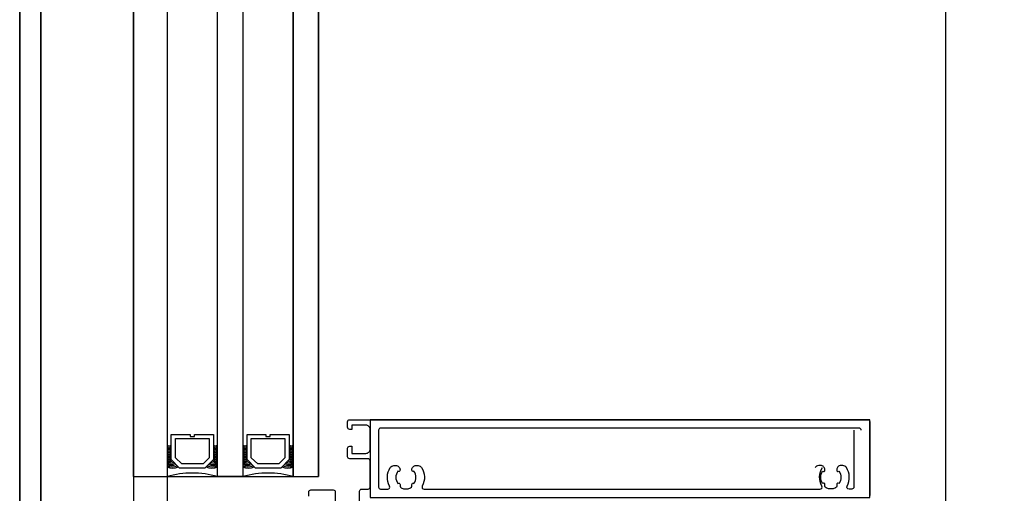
# Model space of a CAD drawing. Header units: millimetres. Extents: x 373037 to 682063, y 76092 to 274210.
# Tile 198 of 256: x 655037 to 655271, y 270440 to 270552. Entities that reach past the tile are written whole.
import ezdxf

# ---------------------------------------------------------------- set-up
doc = ezdxf.new("R2010")
doc.units = ezdxf.units.MM
doc.header["$LTSCALE"] = 100
doc.linetypes.add('ČÁRKOVANÁ', pattern=[19.05, 12.7, -6.35])
doc.layers.add('PUDORYS', color=253, linetype='CONTINUOUS')

msp = doc.modelspace()

# ---------------------------------------------------------------- linework, layer by layer
at = {"layer": 'PUDORYS', "color": 252, "true_color": 0x939598}
for p, q in [((655063.64, 270443.66), (655063.64, 270786.65)), ((655071.64, 270786.65), (655071.64, 270443.66)), ((655083.64, 270443.66), (655083.64, 270786.65)), ((655089.64, 270786.65), (655089.64, 270443.66)), ((655101.64, 270443.66), (655101.64, 270786.65)), ((655107.64, 270786.65), (655107.64, 270443.66)), ((655063.64, 270443.66), (655107.64, 270443.66))]:
    msp.add_line(p, q, dxfattribs=at)
at = {"layer": 'PUDORYS', "color": 252, "ltscale": 15, "true_color": 0x939598}
for points in [[(655036.64, 249592.15), (681616.64, 249592.15), (681616.64, 273272.15), (655036.64, 273272.15)], [(681611.64, 273267.15), (655041.64, 273267.15), (655041.64, 249597.15), (681611.64, 249597.15)], [(655063.64, 249619.15), (681589.64, 249619.15), (681589.64, 273245.15), (655063.64, 273245.15)], [(681581.64, 273237.15), (655071.64, 273237.15), (655071.64, 249627.15), (681581.64, 249627.15)], [(655083.64, 270786.65), (655089.64, 270786.65), (655089.64, 270443.66), (655083.64, 270443.66)], [(655101.64, 270443.66), (655107.64, 270443.66), (655107.64, 270786.65), (655101.64, 270786.65)], [(655238.56, 270438.66), (655238.56, 270457.16), (655119.89, 270457.16), (655119.89, 270438.66)]]:
    msp.add_lwpolyline(points, close=True, dxfattribs=at)
at = {"layer": 'PUDORYS', "color": 252, "linetype": 'ČÁRKOVANÁ', "ltscale": 5, "true_color": 0x939598}
for points in [[(681606.64, 249602.15), (655036.64, 249602.15), (655036.64, 273272.15), (681606.64, 273272.15)], [(681611.64, 249597.15), (655041.64, 249597.15), (655041.64, 273267.15), (681611.64, 273267.15)], [(681396.64, 249812.15), (655256.64, 249812.15), (655256.64, 273052.15), (681396.64, 273052.15)]]:
    msp.add_lwpolyline(points, close=True, dxfattribs=at)
at = {"layer": 'PUDORYS', "color": 252, "true_color": 0x939598}
for points in [[(655117.39, 270437.16), (655117.39, 270440.16, -0.414214), (655117.89, 270440.66), (655119.39, 270440.66, 0.414214), (655119.89, 270441.16), (655119.89, 270447.36, 0.414214), (655119.39, 270447.86), (655115.05, 270447.86, -0.414214), (655114.55, 270448.36), (655114.55, 270450.36, -0.414201), (655115.05, 270450.86), (655115.55, 270450.86), (655115.55, 270449.16), (655118.89, 270449.16, 0.414214), (655119.89, 270450.16), (655119.89, 270454.86, 0.414214), (655118.89, 270455.86), (655115.55, 270455.86), (655115.55, 270454.86), (655115.05, 270454.86, -0.41422), (655114.55, 270455.36), (655114.55, 270456.66, -0.414214), (655115.05, 270457.16), (655238.06, 270457.16, -0.414214), (655238.56, 270456.66), (655238.56, 270439.16, -0.414214)], [(655236.56, 270454.66, 0.414214), (655236.06, 270455.16), (655122.39, 270455.16, 0.414214), (655121.89, 270454.66), (655121.89, 270441.16, 0.414214), (655122.39, 270440.66), (655124.06, 270440.66, 0.565741), (655124.5, 270441.4, -0.267763), (655124.65, 270445.79, -0.258777), (655125.5, 270446.26), (655125.99, 270446.26, -0.414214), (655126.99, 270445.26), (655126.99, 270445.16, -0.64518), (655126.49, 270444.93, 0.341732), (655126.49, 270442, -0.64518), (655126.99, 270441.77), (655126.99, 270441.4, 0.298217), (655127.29, 270440.94, 0.208712), (655129.49, 270440.94, 0.298217), (655129.79, 270441.4), (655129.79, 270441.77, -0.64518), (655130.28, 270442, 0.341732), (655130.28, 270444.93, -0.64518), (655129.79, 270445.16), (655129.79, 270445.26, -0.414214), (655130.79, 270446.26), (655131.27, 270446.26, -0.258777), (655132.12, 270445.79, -0.267763), (655132.27, 270441.4, 0.565741), (655132.71, 270440.66), (655226.74, 270440.66, 0.565741), (655227.18, 270441.4, -0.267763), (655227.33, 270445.79)], [(655234.81, 270454.66), (655234.81, 270441.16, -0.414214), (655234.31, 270440.66), (655233.65, 270440.66, -0.565741), (655233.21, 270441.4, 0.267763), (655233.05, 270445.79, 0.258777), (655232.2, 270446.26), (655231.72, 270446.26, 0.414214), (655230.72, 270445.26), (655230.72, 270445.16, 0.64518), (655231.22, 270444.93, -0.341732), (655231.22, 270442, 0.64518), (655230.72, 270441.77), (655230.72, 270441.4, -0.298217), (655230.42, 270440.94, -0.208712), (655228.22, 270440.94, -0.298217), (655227.92, 270441.4), (655227.92, 270441.77, 0.64518), (655227.42, 270442, -0.341732), (655227.42, 270444.93, 0.64518), (655227.92, 270445.16), (655227.92, 270445.26, 0.414214), (655226.92, 270446.26), (655226.44, 270446.26, 0.258777), (655225.59, 270445.79)], [(655105.32, 270438.96), (655105.32, 270439.96, -0.414214), (655105.82, 270440.46), (655111.12, 270440.46, -0.414214), (655111.62, 270439.96), (655111.62, 270437.16, 0.414214)]]:
    msp.add_lwpolyline(points, format="xyb", dxfattribs=at)
for points in [[(655082.64, 270453.66), (655082.64, 270447.66), (655080.64, 270445.66), (655074.64, 270445.66), (655072.64, 270447.66), (655072.64, 270453.66), (655077.14, 270453.66), (655077.14, 270453.16), (655078.14, 270453.16), (655078.14, 270453.66)], [(655073.64, 270452.66), (655081.64, 270452.66), (655081.64, 270448.07), (655080.22, 270446.66), (655075.19, 270446.66), (655073.64, 270448.07)], [(655100.64, 270453.66), (655100.64, 270447.66), (655098.64, 270445.66), (655092.64, 270445.66), (655090.64, 270447.66), (655090.64, 270453.66), (655095.14, 270453.66), (655095.14, 270453.16), (655096.14, 270453.16), (655096.14, 270453.66)], [(655091.64, 270452.66), (655099.64, 270452.66), (655099.64, 270448.07), (655098.22, 270446.66), (655093.19, 270446.66), (655091.64, 270448.07)]]:
    msp.add_lwpolyline(points, close=True, dxfattribs=at)
for centre, radius, start, end in [((655072.14, 270451.52), 0.596, 213.0366, 326.9634), ((655072.14, 270451.23), 0.596, 213.0366, 326.9634), ((655072.14, 270450.94), 0.596, 213.0366, 326.9634), ((655072.14, 270450.65), 0.596, 213.0366, 326.9634), ((655072.14, 270450.35), 0.596, 213.0366, 326.9634), ((655072.14, 270450.06), 0.596, 213.0366, 326.9634), ((655072.14, 270449.77), 0.596, 213.0366, 326.9634), ((655072.14, 270449.48), 0.596, 213.0366, 326.9634), ((655083.14, 270451.52), 0.596, 213.0366, 326.9634), ((655083.14, 270451.23), 0.596, 213.0366, 326.9634), ((655083.14, 270450.94), 0.596, 213.0366, 326.9634), ((655083.14, 270450.65), 0.596, 213.0366, 326.9634), ((655083.14, 270450.35), 0.596, 213.0366, 326.9634), ((655083.14, 270450.06), 0.596, 213.0366, 326.9634), ((655083.14, 270449.77), 0.596, 213.0366, 326.9634), ((655083.14, 270449.48), 0.596, 213.0366, 326.9634), ((655090.14, 270451.52), 0.596, 213.0366, 326.9634), ((655090.14, 270451.23), 0.596, 213.0366, 326.9634), ((655090.14, 270450.94), 0.596, 213.0366, 326.9634), ((655090.14, 270450.65), 0.596, 213.0366, 326.9634), ((655090.14, 270450.35), 0.596, 213.0366, 326.9634), ((655090.14, 270450.06), 0.596, 213.0366, 326.9634), ((655090.14, 270449.77), 0.596, 213.0366, 326.9634), ((655090.14, 270449.48), 0.596, 213.0366, 326.9634), ((655101.14, 270451.52), 0.596, 213.0366, 326.9634), ((655101.14, 270451.23), 0.596, 213.0366, 326.9634), ((655101.14, 270450.94), 0.596, 213.0366, 326.9634), ((655101.14, 270450.65), 0.596, 213.0366, 326.9634), ((655101.14, 270450.35), 0.596, 213.0366, 326.9634), ((655101.14, 270450.06), 0.596, 213.0366, 326.9634), ((655101.14, 270449.77), 0.596, 213.0366, 326.9634), ((655101.14, 270449.48), 0.596, 213.0366, 326.9634), ((655072.14, 270449.18), 0.596, 213.0366, 326.9634), ((655072.14, 270448.89), 0.596, 213.0366, 326.9634), ((655072.14, 270448.6), 0.596, 213.0366, 326.9634), ((655072.14, 270448.31), 0.596, 213.0366, 326.9634), ((655072.14, 270448.01), 0.596, 213.0366, 326.9634), ((655072.28, 270448), 0.879, 223.5036, 316.0051), ((655072.42, 270448.09), 1.26, 231.5004, 308.0344), ((655072.56, 270448.25), 1.71, 237.3143, 302.7051), ((655082.71, 270448.25), 1.71, 237.2949, 302.6857), ((655082.85, 270448.09), 1.26, 231.9656, 308.4996), ((655083, 270448), 0.879, 223.9949, 316.4964), ((655083.14, 270449.18), 0.596, 213.0366, 326.9634), ((655083.14, 270448.89), 0.596, 213.0366, 326.9634), ((655083.14, 270448.6), 0.596, 213.0366, 326.9634), ((655083.14, 270448.31), 0.596, 213.0366, 326.9634), ((655083.14, 270448.01), 0.596, 213.0366, 326.9634), ((655090.14, 270449.18), 0.596, 213.0366, 326.9634), ((655090.14, 270448.89), 0.596, 213.0366, 326.9634), ((655090.14, 270448.6), 0.596, 213.0366, 326.9634), ((655090.14, 270448.31), 0.596, 213.0366, 326.9634), ((655090.14, 270448.01), 0.596, 213.0366, 326.9634), ((655090.28, 270448), 0.879, 223.5036, 316.0051), ((655090.42, 270448.09), 1.26, 231.5004, 308.0344), ((655090.56, 270448.25), 1.71, 237.3143, 302.7051), ((655100.71, 270448.25), 1.71, 237.2949, 302.6857), ((655100.85, 270448.09), 1.26, 231.9656, 308.4996), ((655101, 270448), 0.879, 223.9949, 316.4964), ((655101.14, 270449.18), 0.596, 213.0366, 326.9634), ((655101.14, 270448.89), 0.596, 213.0366, 326.9634), ((655101.14, 270448.6), 0.596, 213.0366, 326.9634), ((655101.14, 270448.31), 0.596, 213.0366, 326.9634), ((655101.14, 270448.01), 0.596, 213.0366, 326.9634), ((655072.71, 270448.5), 2.25, 241.5972, 298.4727), ((655072.88, 270448.84), 2.9, 244.7048, 294.6933), ((655072.99, 270449.21), 3.55, 247.591, 292.7062), ((655077.64, 270421.77), 22.7, 74.6728, 105.3272), ((655082.29, 270449.21), 3.55, 247.2938, 292.409), ((655082.4, 270448.84), 2.9, 245.3067, 295.2952), ((655082.57, 270448.5), 2.25, 241.5273, 298.4028), ((655090.71, 270448.5), 2.25, 241.5972, 298.4727), ((655090.88, 270448.84), 2.9, 244.7048, 294.6933), ((655090.99, 270449.21), 3.55, 247.591, 292.7062), ((655095.64, 270421.77), 22.7, 74.6728, 105.3272), ((655100.29, 270449.21), 3.55, 247.2938, 292.409), ((655100.4, 270448.84), 2.9, 245.3067, 295.2952), ((655100.57, 270448.5), 2.25, 241.5273, 298.4028)]:
    msp.add_arc(centre, radius, start, end, dxfattribs=at)

doc.saveas('drawing.dxf')
